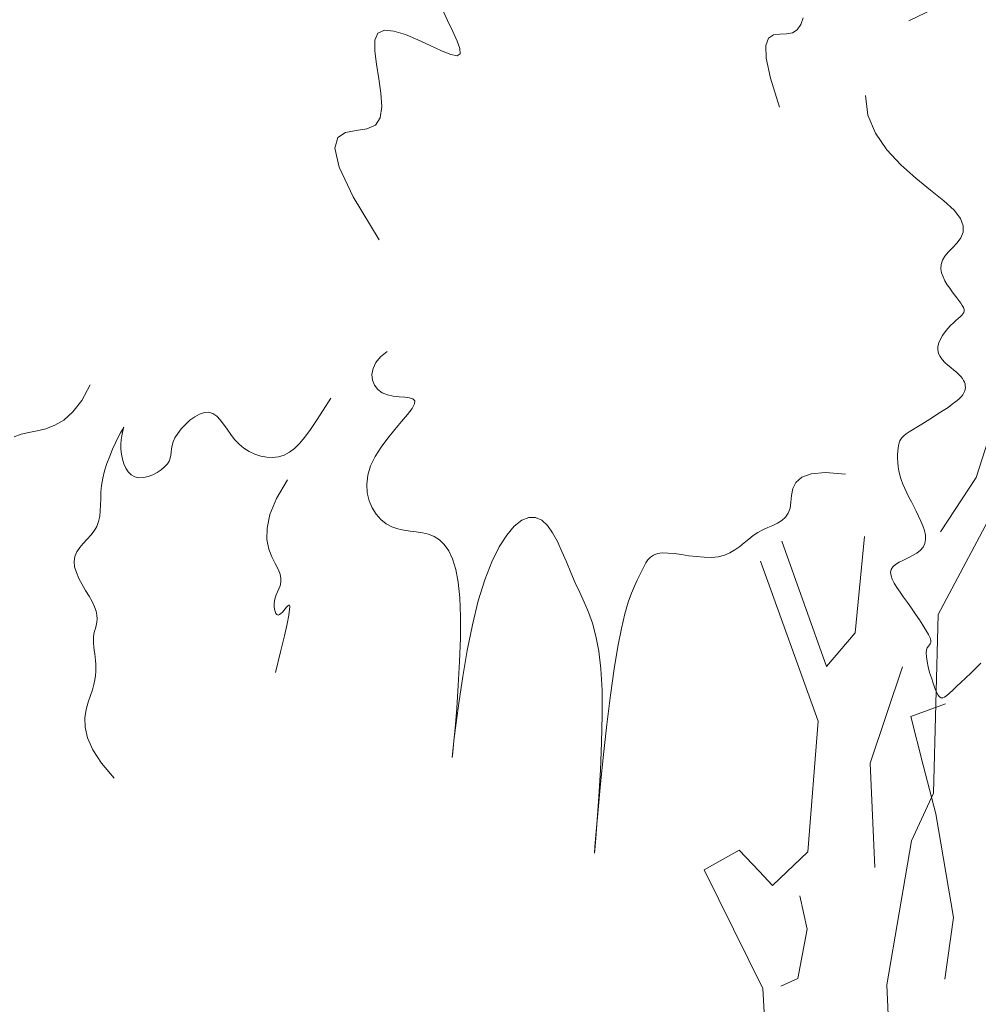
# Model space of a CAD drawing. Header units: metres. Extents: x 199581 to 207779, y 462378 to 466293.
# Tile 57 of 134: x 207407.07 to 207409.11, y 465968.96 to 465971.06. Entities that reach past the tile are written whole.
import ezdxf

# ---------------------------------------------------------------- set-up
doc = ezdxf.new("R2010")
doc.units = ezdxf.units.M
doc.layers.get('0').update_dxf_attribs({"lineweight": 25})
doc.layers.add('V-WE-GR-BOOM-SD', color=10, linetype='Continuous', lineweight=18)

# ---------------------------------------------------------------- blocks, each defined once
blk = doc.blocks.new('SGR-BOOM_S01_K_ZIJ-D')
for p, q in [((-0.1172, 3.7342), (-0.2444, 3.3211)), ((-0.2444, 3.3211), (-0.2125, 2.8763))]:
    blk.add_line(p, q)
for points in [[(-4.7258, 6.5751), (-4.5442, 6.6677)], [(-0.7043, 6.1056), (-0.747, 6.2277), (-0.7676, 6.3127), (-0.7703, 6.3674), (-0.7592, 6.3984), (-0.7383, 6.4128), (-0.7117, 6.4172), (-0.6836, 6.4185), (-0.6581, 6.4236), (-0.6383, 6.4377), (-0.6239, 6.4601), (-0.6137, 6.4888)], [(-2.3952, 5.4948), (-2.5109, 5.675), (-2.574, 5.7998), (-2.5949, 5.8798), (-2.5838, 5.9258), (-2.551, 5.9484), (-2.5067, 5.9582), (-2.4611, 5.9659), (-2.4246, 5.9823), (-2.4048, 6.0153), (-2.3998, 6.0627), (-2.4049, 6.1196), (-2.4157, 6.1811), (-2.4276, 6.2424), (-2.4361, 6.2985), (-2.4366, 6.3445), (-2.4245, 6.3756), (-2.3969, 6.3885), (-2.3564, 6.3858), (-2.3074, 6.3721), (-2.2542, 6.3515), (-2.2009, 6.3284), (-2.152, 6.3072), (-2.1115, 6.2922), (-2.0839, 6.2877), (-2.072, 6.2969), (-2.0739, 6.3187), (-2.0863, 6.3509), (-2.1058, 6.3911), (-2.1292, 6.4371), (-2.1532, 6.4866)], [(-3.6103, 4.8433), (-3.6447, 4.776), (-3.681, 4.7263), (-3.7186, 4.6911), (-3.7566, 4.6674), (-3.7944, 4.652), (-3.8313, 4.642), (-3.8664, 4.6342), (-3.899, 4.6255), (-3.9287, 4.6136)], [(-4.345, 3.8468), (-4.3661, 3.8248), (-4.3873, 3.803), (-4.4081, 3.7819), (-4.4278, 3.762), (-4.4459, 3.7438), (-4.4619, 3.7279), (-4.4752, 3.7146), (-4.4863, 3.7044), (-4.4955, 3.6973), (-4.5034, 3.6937), (-4.5104, 3.6937), (-4.5169, 3.6976), (-4.5234, 3.7057), (-4.5303, 3.7181), (-4.538, 3.7349), (-4.5462, 3.7551), (-4.5544, 3.7776), (-4.5622, 3.8012), (-4.569, 3.8248), (-4.5744, 3.8473), (-4.578, 3.8675), (-4.5793, 3.8843), (-4.5781, 3.8968), (-4.575, 3.9059), (-4.5708, 3.9126), (-4.5665, 3.9179), (-4.5628, 3.923), (-4.5607, 3.929), (-4.561, 3.9369), (-4.5645, 3.9479), (-4.572, 3.9627), (-4.5829, 3.9808), (-4.5965, 4.0016), (-4.6122, 4.0244), (-4.6293, 4.0482), (-4.647, 4.0725), (-4.6648, 4.0964), (-4.6819, 4.1192), (-4.6977, 4.1403), (-4.7116, 4.1597), (-4.7232, 4.1775), (-4.7321, 4.1939), (-4.7378, 4.2088), (-4.7398, 4.2225), (-4.7377, 4.235), (-4.7309, 4.2465), (-4.7195, 4.2571), (-4.7042, 4.2671), (-4.6864, 4.2769), (-4.6673, 4.2869), (-4.6482, 4.2972), (-4.6304, 4.3084), (-4.6151, 4.3207), (-4.6036, 4.3345), (-4.5969, 4.3501), (-4.5945, 4.3671), (-4.596, 4.3855), (-4.6006, 4.4048), (-4.6077, 4.4248), (-4.6168, 4.4452), (-4.627, 4.4657), (-4.6379, 4.486), (-4.6489, 4.506), (-4.6597, 4.5255), (-4.6702, 4.5448), (-4.6801, 4.5637), (-4.6893, 4.5824), (-4.6977, 4.6009), (-4.705, 4.6194), (-4.7112, 4.6377), (-4.716, 4.656), (-4.7196, 4.6741), (-4.722, 4.6918), (-4.7234, 4.7087), (-4.7239, 4.7247), (-4.7235, 4.7396), (-4.7225, 4.7531), (-4.7209, 4.765), (-4.7188, 4.7752), (-4.7159, 4.784), (-4.7118, 4.7918), (-4.7063, 4.7993), (-4.6989, 4.8067), (-4.6894, 4.8146), (-4.6773, 4.8234), (-4.6623, 4.8335), (-4.6444, 4.8454), (-4.624, 4.8587), (-4.602, 4.873), (-4.5793, 4.888), (-4.5565, 4.9032), (-4.5345, 4.9182), (-4.5141, 4.9327), (-4.4962, 4.9461), (-4.4812, 4.9583), (-4.4692, 4.9693), (-4.4599, 4.9793), (-4.4528, 4.9883), (-4.4479, 4.9967), (-4.4447, 5.0046), (-4.443, 5.0122), (-4.4424, 5.0196), (-4.4429, 5.0269), (-4.4444, 5.0343), (-4.4471, 5.0418), (-4.451, 5.0495), (-4.4563, 5.0574), (-4.4631, 5.0656), (-4.4714, 5.0742), (-4.4815, 5.0831), (-4.4933, 5.0925), (-4.5062, 5.1024), (-4.5195, 5.1129), (-4.5323, 5.124), (-4.544, 5.1358), (-4.5538, 5.1483), (-4.5609, 5.1617), (-4.5647, 5.1759), (-4.5646, 5.191), (-4.5609, 5.2066), (-4.5544, 5.2225), (-4.5457, 5.2383), (-4.5354, 5.2536), (-4.5241, 5.2681), (-4.5124, 5.2814), (-4.5011, 5.2933), (-4.4905, 5.3035), (-4.4811, 5.3121), (-4.473, 5.3196), (-4.4662, 5.3264), (-4.4611, 5.3326), (-4.4578, 5.3387), (-4.4564, 5.3451), (-4.4571, 5.3521), (-4.46, 5.3599), (-4.4649, 5.3686), (-4.4716, 5.3782), (-4.4796, 5.3888), (-4.4889, 5.4002), (-4.4989, 5.4126), (-4.5096, 5.4259), (-4.5206, 5.4402), (-4.5314, 5.4553), (-4.5416, 5.4712), (-4.5503, 5.4878), (-4.5567, 5.505), (-4.5601, 5.5227), (-4.5598, 5.5407), (-4.5551, 5.5589), (-4.5451, 5.5772), (-4.5298, 5.5957), (-4.5116, 5.6147), (-4.4934, 5.6349), (-4.4785, 5.6568), (-4.4697, 5.681), (-4.4701, 5.708), (-4.4828, 5.7385), (-4.5108, 5.773), (-4.5556, 5.812), (-4.6131, 5.8561), (-4.6775, 5.9057), (-4.743, 5.9612), (-4.8039, 6.0232), (-4.8545, 6.0921), (-4.8891, 6.1684), (-4.9019, 6.2524)], [(-0.3814, 4.5496), (-0.4668, 4.5541), (-0.5275, 4.5473), (-0.5679, 4.5313), (-0.5922, 4.5087), (-0.6046, 4.4817), (-0.6096, 4.4527), (-0.6112, 4.4241), (-0.6139, 4.3981), (-0.621, 4.3767), (-0.6325, 4.3593), (-0.6477, 4.3452), (-0.6656, 4.3334), (-0.6855, 4.3229), (-0.7065, 4.3129), (-0.7278, 4.3024), (-0.7485, 4.2905), (-0.7681, 4.2767), (-0.7869, 4.2613), (-0.8054, 4.2453), (-0.8243, 4.2293), (-0.8441, 4.2143), (-0.8654, 4.201), (-0.8887, 4.1903), (-0.9147, 4.1828), (-0.9436, 4.1792), (-0.9748, 4.1789), (-1.0073, 4.1808), (-1.04, 4.1841), (-1.0721, 4.1878), (-1.1025, 4.1911), (-1.1302, 4.193), (-1.1544, 4.1926), (-1.1743, 4.1892), (-1.1903, 4.1828), (-1.2033, 4.1737), (-1.2139, 4.162), (-1.2229, 4.1481), (-1.231, 4.132), (-1.239, 4.1142), (-1.2476, 4.0947), (-1.2574, 4.0735), (-1.2684, 4.0485), (-1.2802, 4.0176), (-1.2928, 3.9785), (-1.3058, 3.9288), (-1.319, 3.8663), (-1.3323, 3.7886), (-1.3453, 3.6935), (-1.3579, 3.5804), (-1.3697, 3.4556), (-1.3805, 3.3269), (-1.39, 3.2025), (-1.3978, 3.0902), (-1.4038, 2.9981), (-1.4076, 2.934), (-1.4089, 2.906), (-1.4077, 2.9194), (-1.4046, 2.9692), (-1.4004, 3.0476), (-1.3961, 3.147), (-1.3924, 3.2597), (-1.3903, 3.378), (-1.3906, 3.4942), (-1.3941, 3.6007), (-1.4016, 3.6915), (-1.4126, 3.7674), (-1.4266, 3.8311), (-1.443, 3.885), (-1.4613, 3.9319), (-1.4808, 3.9742), (-1.501, 4.0146), (-1.5213, 4.0556), (-1.5413, 4.0991), (-1.5612, 4.1439), (-1.5813, 4.1879), (-1.602, 4.2293), (-1.6236, 4.2662), (-1.6465, 4.2965), (-1.671, 4.3183), (-1.6974, 4.3297), (-1.726, 4.329), (-1.7562, 4.3158), (-1.7873, 4.2899), (-1.8186, 4.2514), (-1.8494, 4.2), (-1.8791, 4.1356), (-1.907, 4.0582), (-1.9324, 3.9676), (-1.9547, 3.8647), (-1.9738, 3.7548), (-1.9898, 3.6441), (-2.0028, 3.5389), (-2.0128, 3.4453), (-2.0199, 3.3697), (-2.0241, 3.3183), (-2.0255, 3.2973), (-2.0242, 3.3109), (-2.021, 3.3548), (-2.0167, 3.4228), (-2.012, 3.5083), (-2.0077, 3.605), (-2.0048, 3.7066), (-2.0038, 3.8068), (-2.0058, 3.899), (-2.0112, 3.9784), (-2.0201, 4.0447), (-2.032, 4.0992), (-2.0468, 4.1431), (-2.064, 4.1776), (-2.0835, 4.2039), (-2.105, 4.2232), (-2.1281, 4.2367), (-2.1526, 4.2456), (-2.1782, 4.2512), (-2.2044, 4.2548), (-2.231, 4.2575), (-2.2575, 4.2607), (-2.2837, 4.2656), (-2.3093, 4.2735), (-2.3337, 4.2856), (-2.3567, 4.3029), (-2.3775, 4.3251), (-2.3951, 4.3517), (-2.4088, 4.3821), (-2.4177, 4.4157), (-2.4209, 4.452), (-2.4176, 4.4903), (-2.4069, 4.5301), (-2.3885, 4.5708), (-2.3641, 4.6114), (-2.3363, 4.6509), (-2.3072, 4.6885), (-2.2793, 4.7231), (-2.2549, 4.7538), (-2.2363, 4.7795), (-2.2259, 4.7993), (-2.2254, 4.8126), (-2.2336, 4.8206), (-2.2488, 4.8248), (-2.2691, 4.8268), (-2.2927, 4.8281), (-2.3178, 4.8302), (-2.3427, 4.8348), (-2.3654, 4.8433), (-2.3845, 4.8569), (-2.3989, 4.875), (-2.408, 4.8965), (-2.411, 4.9204), (-2.4073, 4.9457), (-2.3961, 4.9714), (-2.3768, 4.9963), (-2.3485, 5.0196)], [(-2.5831, 4.814), (-2.6143, 4.7623), (-2.642, 4.7172), (-2.667, 4.6783), (-2.69, 4.6454), (-2.7117, 4.6181), (-2.7329, 4.5961), (-2.7542, 4.5791), (-2.7764, 4.5667), (-2.8001, 4.5588), (-2.8249, 4.555), (-2.8503, 4.5552), (-2.8758, 4.5591), (-2.9011, 4.5666), (-2.9254, 4.5774), (-2.9485, 4.5914), (-2.9698, 4.6084), (-2.9889, 4.6279), (-3.0062, 4.649), (-3.0223, 4.6704), (-3.0376, 4.691), (-3.0527, 4.7095), (-3.068, 4.7247), (-3.0842, 4.7354), (-3.1017, 4.7405), (-3.1208, 4.7391), (-3.141, 4.7319), (-3.1616, 4.72), (-3.1817, 4.7044), (-3.2007, 4.6864), (-3.2179, 4.6669), (-3.2323, 4.647), (-3.2435, 4.6279), (-3.2507, 4.6104), (-3.2549, 4.5945), (-3.2571, 4.5798), (-3.2582, 4.5661), (-3.2593, 4.5531), (-3.2614, 4.5405), (-3.2656, 4.5281), (-3.2729, 4.5154), (-3.284, 4.5025), (-3.2984, 4.4898), (-3.3154, 4.478), (-3.334, 4.4678), (-3.3536, 4.4599), (-3.3733, 4.455), (-3.3923, 4.4537), (-3.4099, 4.4568), (-3.4253, 4.4647), (-3.4384, 4.4769), (-3.4494, 4.4924), (-3.4583, 4.5106), (-3.4651, 4.5307), (-3.4698, 4.5517), (-3.4727, 4.573), (-3.4736, 4.5937), (-3.4728, 4.6131), (-3.4708, 4.6305), (-3.4681, 4.6452), (-3.4656, 4.6567), (-3.4637, 4.6643), (-3.4632, 4.6674), (-3.4646, 4.6653), (-3.4686, 4.6574), (-3.4755, 4.6433), (-3.4849, 4.6238), (-3.4959, 4.5999), (-3.5077, 4.5724), (-3.5195, 4.5425), (-3.5305, 4.5109), (-3.5399, 4.4788), (-3.5468, 4.4471), (-3.5509, 4.4166), (-3.5527, 4.3875), (-3.5531, 4.3597), (-3.553, 4.3334), (-3.5534, 4.3084), (-3.5552, 4.2847), (-3.5593, 4.2625), (-3.5665, 4.2416), (-3.5775, 4.222), (-3.5914, 4.2034), (-3.6067, 4.1854), (-3.6222, 4.1675), (-3.6365, 4.1495), (-3.6484, 4.1307), (-3.6564, 4.111), (-3.6594, 4.0898), (-3.6564, 4.067), (-3.6484, 4.0428), (-3.6365, 4.0178), (-3.6222, 3.9925), (-3.6067, 3.9675), (-3.5914, 3.9432), (-3.5775, 3.9202), (-3.5665, 3.899), (-3.5593, 3.8799), (-3.5555, 3.8628), (-3.5545, 3.8473), (-3.5555, 3.833), (-3.5579, 3.8197), (-3.5609, 3.8069), (-3.564, 3.7944), (-3.5664, 3.7817), (-3.5676, 3.7687), (-3.5677, 3.7552), (-3.5668, 3.7414), (-3.5652, 3.7273), (-3.5632, 3.713), (-3.5609, 3.6985), (-3.5587, 3.6839), (-3.5567, 3.6692), (-3.5551, 3.6545), (-3.5542, 3.6393), (-3.5542, 3.6235), (-3.5552, 3.6065), (-3.5574, 3.588), (-3.5612, 3.5677), (-3.5666, 3.5451), (-3.5739, 3.5199), (-3.5827, 3.4917), (-3.5908, 3.4601), (-3.5952, 3.4244), (-3.5932, 3.3844), (-3.5819, 3.3395), (-3.5584, 3.2891), (-3.5199, 3.2329), (-3.4635, 3.1703)], [(-2.7592, 4.4619), (-2.8038, 4.3804), (-2.8299, 4.3113), (-2.8408, 4.2533), (-2.84, 4.2049), (-2.8309, 4.1647), (-2.817, 4.1314), (-2.8018, 4.1037), (-2.7886, 4.08), (-2.7802, 4.0593), (-2.7763, 4.041), (-2.7762, 4.0245), (-2.7787, 4.0097), (-2.7831, 3.996), (-2.7885, 3.983), (-2.7938, 3.9704), (-2.7982, 3.9577), (-2.801, 3.9447), (-2.8021, 3.9318), (-2.8017, 3.9195), (-2.8, 3.9083), (-2.7972, 3.8986), (-2.7934, 3.8911), (-2.7888, 3.8862), (-2.7836, 3.8845), (-2.7779, 3.8862), (-2.7719, 3.8906), (-2.7658, 3.8971), (-2.7598, 3.9046), (-2.754, 3.9123), (-2.7486, 3.9195), (-2.7438, 3.9251), (-2.7397, 3.9283), (-2.7366, 3.9282), (-2.735, 3.9224), (-2.7354, 3.9088), (-2.7385, 3.8848), (-2.7447, 3.8483), (-2.7548, 3.7968), (-2.7692, 3.728), (-2.7885, 3.6395)]]:
    blk.add_lwpolyline(points)
at = {"flags": 128}
for points in [[(0.3522, 5.2542), (0.2351, 4.7552), (0.1761, 4.5496), (0.0293, 4.315)], [(0, 0), (-0.1468, 0.2933), (-0.2053, 1.1447), (-0.1176, 1.9664), (-0.1468, 2.3776), (-0.0585, 2.994), (0.0293, 3.1996), (0.0293, 3.9625), (0.2644, 4.4325), (0.4697, 5.1954)], [(-0.6458, 4.2563), (-0.4404, 3.7279), (-0.3229, 3.8744), (-0.2936, 4.2856)], [(-0.7043, 0), (-0.675, 0.7042), (-0.6165, 1.6437), (-0.675, 2.3482), (-0.9394, 2.8472), (-0.7926, 2.9353), (-0.7043, 2.8472), (-0.6458, 2.7884), (-0.499, 2.9353), (-0.4697, 3.493), (-0.7336, 4.1682)], [(-4.4912, 3.6692), (-4.638, 3.6105), (-4.579, 3.4049), (-4.5205, 3.1996), (-4.4327, 2.7591), (-4.462, 2.4951)], [(-0.5281, 2.7474), (-0.493, 2.6064), (-0.5281, 2.3949), (-0.599, 2.3597)]]:
    blk.add_lwpolyline(points, dxfattribs=at)

msp = doc.modelspace()

# ---------------------------------------------------------------- block references
at = {"layer": 'V-WE-GR-BOOM-SD', "xscale": 0.4999999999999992, "yscale": 0.4999999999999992, "zscale": 0.4999999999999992, "rotation": 358.4697064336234}
for p in [(207408.9612, 465967.8119), (207411.2401, 465967.7075)]:
    msp.add_blockref('SGR-BOOM_S01_K_ZIJ-D', p, dxfattribs=at)

doc.saveas('drawing.dxf')
